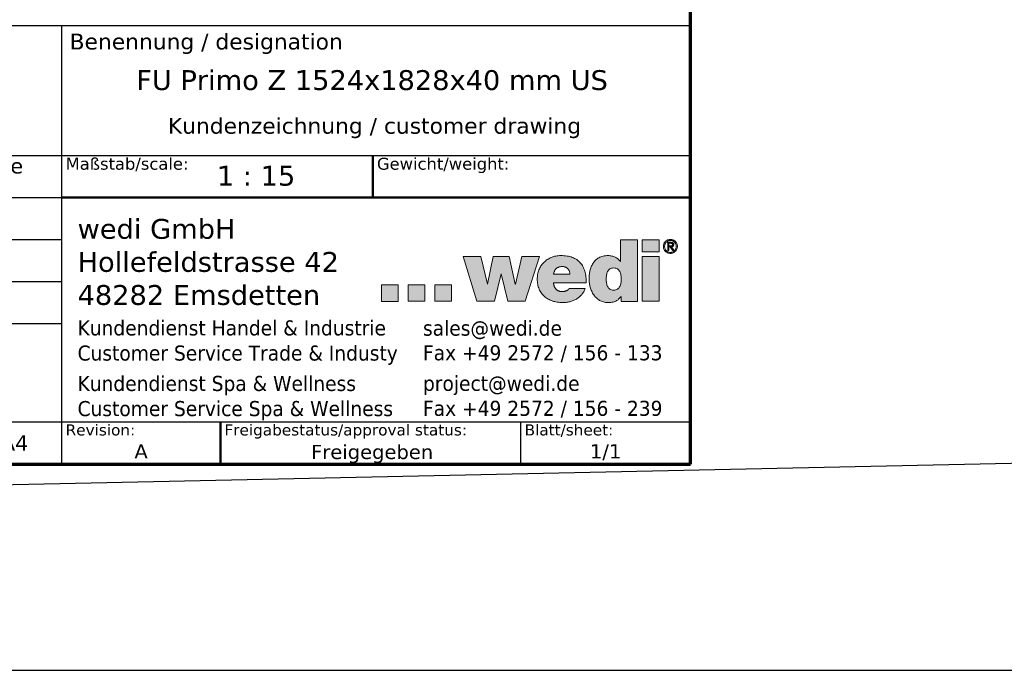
# Model space of a CAD drawing. Header units: millimetres. Extents: x -13710 to 13710, y -300 to 4365.
# Tile 3 of 16: x 1793 to 3652, y -300 to 930. Entities that reach past the tile are written whole.
import ezdxf
from ezdxf.enums import TextEntityAlignment as Align

# ---------------------------------------------------------------- set-up
doc = ezdxf.new("R2010")
doc.units = ezdxf.units.MM
doc.header["$LTSCALE"] = 15
doc.layers.get('0').update_dxf_attribs({"lineweight": 25})
for name, color, linetype, lineweight in [('AM_BOR', 7, 'Continuous', 25), ('Ebene 1', 7, 'Continuous', 25), ('Rahmen (ISO)', 7, 'Continuous', 70), ('Schraffur (ISO)', 7, 'Continuous', 18), ('Titel (ISO)', 7, 'Continuous', 50)]:
    doc.layers.add(name, color=color, linetype=linetype, lineweight=lineweight)
doc.styles.add('Notiztext 3.5', font='verdana.ttf')
doc.styles.add('Pfeiltext', font='verdana.ttf')
doc.styles.get("Standard").update_dxf_attribs({"font": 'verdana.ttf'})
doc.styles.add('Textstil26', font='verdana.ttf')
doc.styles.add('Textstil27', font='verdana.ttf')
doc.styles.add('Textstil29', font='verdana.ttf')
doc.styles.add('Textstil30', font='verdana.ttf')
doc.styles.add('Textstil32', font='verdana.ttf', dxfattribs={"width": 0.8})
doc.styles.add('Textstil69', font='verdana.ttf')
doc.styles.add('Textstil76', font='verdana.ttf')
doc.styles.add('Textstil77', font='verdana.ttf')

# ---------------------------------------------------------------- blocks, each defined once
blk = doc.blocks.new('Ränder wedi_Zeichnungsrahmen')
at = {"layer": 'Rahmen (ISO)'}
for p, q in [((204, 6), (204, 291)), ((20, 6), (204, 6))]:
    blk.add_line(p, q, dxfattribs=at)
blk = doc.blocks.new('Schriftfelder wedi Standard - Inch_Zoll ohne Toleranz')
at = {"layer": 'Schraffur (ISO)'}
h = blk.add_hatch(color=256, dxfattribs=at)
edge = h.paths.add_edge_path(flags=0)
edge.add_spline(control_points=[(-14.53, 20.67), (-14.44, 20.67), (-14.27, 20.69), (-14.05, 20.78), (-13.88, 20.93), (-13.76, 21.12), (-13.67, 21.33), (-13.6, 21.65), (-13.57, 22.07), (-13.6, 22.48), (-13.67, 22.8), (-13.76, 23.01), (-13.88, 23.2), (-14.05, 23.35), (-14.27, 23.44), (-14.53, 23.47), (-14.78, 23.44), (-15, 23.35), (-15.17, 23.2), (-15.3, 23.01), (-15.38, 22.8), (-15.45, 22.48), (-15.48, 22.07), (-15.45, 21.65), (-15.38, 21.33), (-15.3, 21.12), (-15.17, 20.93), (-15, 20.78), (-14.78, 20.69), (-14.61, 20.67), (-14.53, 20.67)], knot_values=[0, 0, 0, 0, 0.034699, 0.064914, 0.09345, 0.122379, 0.152717, 0.184596, 0.250776, 0.316162, 0.347791, 0.377961, 0.406791, 0.435283, 0.465485, 0.500184, 0.534837, 0.564994, 0.593447, 0.62225, 0.652404, 0.684024, 0.749407, 0.815585, 0.847456, 0.877777, 0.906678, 0.935176, 0.965345, 1, 1, 1, 1], degree=3, periodic=0)
edge = h.paths.add_edge_path()
edge.add_line((-13.66, 27), (-13.66, 24.26))
edge.add_line((-13.66, 24.26), (-13.68, 24.26))
edge.add_spline(control_points=[(-13.68, 24.26), (-13.77, 24.37), (-13.95, 24.6), (-14.33, 24.84), (-14.76, 24.99), (-15.18, 25.03), (-15.55, 25.01), (-15.86, 24.96), (-16.14, 24.87), (-16.47, 24.72), (-16.82, 24.46), (-17.14, 24.06), (-17.37, 23.6), (-17.52, 23.11), (-17.6, 22.6), (-17.63, 22.08), (-17.6, 21.55), (-17.49, 21.03), (-17.31, 20.52), (-17.05, 20.06), (-16.72, 19.67), (-16.3, 19.35), (-15.9, 19.19), (-15.54, 19.12), (-15.23, 19.1), (-14.91, 19.12), (-14.6, 19.16), (-14.35, 19.24), (-14.08, 19.37), (-13.83, 19.58), (-13.68, 19.77), (-13.6, 19.87)], knot_values=[0, 0, 0, 0, 0.043155, 0.086739, 0.131645, 0.17854, 0.212404, 0.243573, 0.272592, 0.299996, 0.351779, 0.402206, 0.453011, 0.504581, 0.556321, 0.607002, 0.660443, 0.714379, 0.767879, 0.820311, 0.871582, 0.922422, 0.974633, 1.002175, 1.0312, 1.067419, 1.097992, 1.124095, 1.146867, 1.186159, 1.221249, 1.221249, 1.221249, 1.221249], degree=3, periodic=0)
edge.add_line((-13.6, 19.87), (-13.58, 19.87))
edge.add_line((-13.58, 19.87), (-13.58, 19.25))
edge.add_line((-13.58, 19.25), (-11.51, 19.25))
edge.add_line((-11.51, 19.25), (-11.51, 27))
edge.add_line((-11.51, 27), (-13.66, 27))
for points in [[(-10.93, 25.49), (-10.93, 27), (-8.78, 27), (-8.78, 25.49)], [(-33.5, 24.89), (-31.74, 19.26), (-29.54, 19.26), (-28.7, 22.72), (-28.68, 22.72), (-27.87, 19.26), (-25.66, 19.26), (-23.87, 24.89), (-26.11, 24.89), (-26.89, 21.41), (-26.93, 21.41), (-27.68, 24.89), (-29.69, 24.89), (-30.41, 21.41), (-30.43, 21.41), (-31.26, 24.89)], [(-10.93, 19.26), (-8.78, 19.26), (-8.78, 24.89), (-10.93, 24.89)], [(-41.68, 21.34), (-43.78, 21.34), (-43.78, 19.24), (-41.68, 19.24)], [(-38.32, 21.34), (-40.42, 21.34), (-40.42, 19.26), (-38.32, 19.26)], [(-34.96, 21.34), (-34.96, 19.26), (-37.06, 19.26), (-37.06, 21.34)]]:
    blk.add_hatch(color=256, dxfattribs=at).paths.add_polyline_path(points)
h = blk.add_hatch(color=256, dxfattribs=at)
edge = h.paths.add_edge_path(flags=0)
edge.add_spline(control_points=[(-8.06, 25.89), (-8.04, 25.84), (-7.99, 25.75), (-7.9, 25.64), (-7.8, 25.55), (-7.67, 25.48), (-7.53, 25.44), (-7.38, 25.42), (-7.23, 25.44), (-7.09, 25.48), (-6.97, 25.55), (-6.86, 25.64), (-6.77, 25.75), (-6.71, 25.89), (-6.66, 26.03), (-6.65, 26.19), (-6.66, 26.34), (-6.71, 26.48), (-6.77, 26.61), (-6.86, 26.72), (-6.97, 26.81), (-7.1, 26.88), (-7.23, 26.93), (-7.38, 26.94), (-7.53, 26.93), (-7.67, 26.88), (-7.8, 26.81), (-7.9, 26.72), (-7.99, 26.61), (-8.06, 26.48), (-8.1, 26.34), (-8.12, 26.19), (-8.1, 26.03), (-8.07, 25.93), (-8.06, 25.89)], knot_values=[-1, -1, -1, -1, -0.968769, -0.938514, -0.908528, -0.877859, -0.846824, -0.81451, -0.782845, -0.751665, -0.721347, -0.691382, -0.661076, -0.630076, -0.597827, -0.563882, -0.531049, -0.499298, -0.468506, -0.438444, -0.408565, -0.3784, -0.347161, -0.315526, -0.283241, -0.252147, -0.221629, -0.19173, -0.161719, -0.130694, -0.098997, -0.066153, -0.032195, 0, 0, 0, 0], degree=3, periodic=0)
edge = h.paths.add_edge_path()
edge.add_spline(control_points=[(-8.2, 26.53), (-8.22, 26.48), (-8.26, 26.37), (-8.28, 26.19), (-8.26, 26), (-8.21, 25.83), (-8.12, 25.68), (-8.01, 25.55), (-7.88, 25.44), (-7.73, 25.36), (-7.56, 25.31), (-7.38, 25.29), (-7.2, 25.31), (-7.04, 25.36), (-6.89, 25.44), (-6.75, 25.55), (-6.64, 25.68), (-6.56, 25.83), (-6.51, 26), (-6.49, 26.19), (-6.51, 26.37), (-6.56, 26.53), (-6.64, 26.69), (-6.75, 26.82), (-6.89, 26.92), (-7.04, 27), (-7.2, 27.05), (-7.38, 27.07), (-7.56, 27.05), (-7.73, 27), (-7.88, 26.92), (-8.01, 26.82), (-8.12, 26.69), (-8.18, 26.59), (-8.2, 26.53)], knot_values=[0, 0, 0, 0, 0.031498, 0.063871, 0.097255, 0.129121, 0.16021, 0.19058, 0.221045, 0.251572, 0.283155, 0.315097, 0.34707, 0.378466, 0.408835, 0.43896, 0.469377, 0.500279, 0.532169, 0.565531, 0.597881, 0.629403, 0.660135, 0.690407, 0.720506, 0.750951, 0.782355, 0.814304, 0.846223, 0.877814, 0.908416, 0.938856, 0.96908, 1, 1, 1, 1], degree=3, periodic=0)
h = blk.add_hatch(color=256, dxfattribs=at)
edge = h.paths.add_edge_path(flags=0)
edge.add_spline(control_points=[(-7.4, 26.24), (-7.37, 26.24), (-7.33, 26.24), (-7.27, 26.25), (-7.23, 26.25), (-7.21, 26.27), (-7.18, 26.28), (-7.16, 26.3), (-7.14, 26.32), (-7.13, 26.35), (-7.13, 26.39), (-7.13, 26.42), (-7.13, 26.45), (-7.14, 26.48), (-7.15, 26.5), (-7.17, 26.52), (-7.19, 26.54), (-7.22, 26.55), (-7.26, 26.56), (-7.31, 26.57), (-7.34, 26.57), (-7.36, 26.57), (-7.37, 26.57), (-7.4, 26.57), (-7.44, 26.57), (-7.49, 26.57), (-7.53, 26.57), (-7.55, 26.57), (-7.56, 26.57), (-7.57, 26.57), (-7.56, 26.55), (-7.57, 26.53), (-7.57, 26.49), (-7.57, 26.43), (-7.57, 26.36), (-7.57, 26.31), (-7.57, 26.28), (-7.56, 26.26), (-7.57, 26.24), (-7.56, 26.24), (-7.55, 26.24), (-7.51, 26.24), (-7.46, 26.24), (-7.42, 26.24), (-7.4, 26.24), (-7.4, 26.24), (-7.4, 26.24)], knot_values=[-1, -1, -1, -1, -0.950287, -0.902175, -0.881324, -0.861242, -0.841051, -0.820798, -0.800643, -0.77928, -0.753999, -0.726464, -0.703741, -0.683998, -0.665669, -0.648191, -0.630877, -0.612858, -0.575671, -0.535024, -0.514517, -0.506166, -0.497845, -0.484984, -0.450288, -0.411369, -0.377517, -0.365396, -0.358025, -0.356271, -0.348826, -0.333239, -0.311301, -0.255536, -0.195862, -0.169038, -0.146611, -0.130372, -0.122114, -0.120862, -0.115361, -0.09364, -0.033314, -0.009567, -0.002546, 0, 0, 0, 0], degree=3, periodic=0)
edge = h.paths.add_edge_path()
edge.add_spline(control_points=[(-7.33, 26.7), (-7.33, 26.7), (-7.34, 26.7), (-7.38, 26.7), (-7.49, 26.7), (-7.61, 26.7), (-7.69, 26.7), (-7.72, 26.7), (-7.74, 26.69), (-7.72, 26.64), (-7.73, 26.56), (-7.72, 26.4), (-7.73, 26.18), (-7.72, 25.96), (-7.73, 25.8), (-7.72, 25.73), (-7.73, 25.68), (-7.72, 25.66), (-7.68, 25.68), (-7.63, 25.66), (-7.59, 25.67), (-7.56, 25.66), (-7.57, 25.69), (-7.56, 25.73), (-7.57, 25.82), (-7.56, 25.93), (-7.57, 26.02), (-7.56, 26.07), (-7.57, 26.1), (-7.55, 26.12), (-7.52, 26.11), (-7.48, 26.11), (-7.44, 26.11), (-7.41, 26.11), (-7.39, 26.1), (-7.38, 26.07), (-7.34, 26.02), (-7.28, 25.93), (-7.21, 25.82), (-7.16, 25.73), (-7.12, 25.69), (-7.12, 25.66), (-7.09, 25.67), (-7.04, 25.66), (-7, 25.68), (-6.95, 25.66), (-6.94, 25.67), (-6.97, 25.69), (-6.98, 25.73), (-7.03, 25.8), (-7.09, 25.9), (-7.15, 25.99), (-7.2, 26.06), (-7.21, 26.1), (-7.24, 26.12), (-7.21, 26.13), (-7.17, 26.13), (-7.11, 26.16), (-7.04, 26.2), (-6.99, 26.26), (-6.97, 26.34), (-6.96, 26.44), (-6.98, 26.53), (-7.03, 26.61), (-7.11, 26.66), (-7.21, 26.69), (-7.29, 26.7), (-7.33, 26.7)], knot_values=[0, 0, 0, 0, 0.002245, 0.008381, 0.028737, 0.076631, 0.084863, 0.089802, 0.091023, 0.100424, 0.119095, 0.14472, 0.207559, 0.270398, 0.296023, 0.314694, 0.324094, 0.324881, 0.330158, 0.349348, 0.357504, 0.360862, 0.363355, 0.37017, 0.392777, 0.420703, 0.445969, 0.455111, 0.460597, 0.462607, 0.46991, 0.48027, 0.49063, 0.497933, 0.500569, 0.507069, 0.517903, 0.547843, 0.580935, 0.607723, 0.615799, 0.618754, 0.622345, 0.631066, 0.651586, 0.657229, 0.657615, 0.662568, 0.672404, 0.685905, 0.71901, 0.752116, 0.765617, 0.775453, 0.780406, 0.783475, 0.792867, 0.810732, 0.827868, 0.845154, 0.864227, 0.887328, 0.909172, 0.928704, 0.948581, 0.97168, 1, 1, 1, 1], degree=3, periodic=0)
h = blk.add_hatch(color=256, dxfattribs=at)
edge = h.paths.add_edge_path(flags=0)
edge.add_spline(control_points=[(-20.98, 23.64), (-20.93, 23.64), (-20.83, 23.64), (-20.69, 23.61), (-20.56, 23.55), (-20.44, 23.49), (-20.33, 23.4), (-20.24, 23.3), (-20.17, 23.19), (-20.1, 23.07), (-20.07, 22.94), (-20.04, 22.81), (-20.05, 22.75), (-20.03, 22.7), (-20.05, 22.7), (-20.08, 22.7), (-20.13, 22.7), (-20.21, 22.7), (-20.34, 22.7), (-20.53, 22.7), (-20.79, 22.7), (-21.07, 22.7), (-21.34, 22.7), (-21.6, 22.7), (-21.79, 22.7), (-21.92, 22.7), (-22, 22.7), (-22.05, 22.7), (-22.08, 22.7), (-22.09, 22.7), (-22.09, 22.71), (-22.09, 22.75), (-22.06, 22.84), (-22.03, 22.96), (-21.97, 23.1), (-21.9, 23.23), (-21.81, 23.34), (-21.71, 23.43), (-21.59, 23.51), (-21.46, 23.57), (-21.31, 23.61), (-21.15, 23.64), (-21.04, 23.64), (-20.98, 23.64)], knot_values=[-1, -1, -1, -1, -0.970522, -0.942344, -0.915116, -0.888531, -0.86232, -0.836254, -0.810128, -0.783754, -0.756945, -0.729507, -0.715477, -0.710748, -0.709678, -0.703909, -0.693711, -0.679576, -0.661996, -0.618469, -0.567069, -0.511731, -0.456394, -0.404994, -0.361467, -0.343887, -0.329752, -0.319554, -0.313785, -0.312715, -0.311324, -0.307144, -0.290779, -0.259629, -0.230295, -0.20237, -0.17536, -0.148701, -0.121787, -0.094005, -0.064779, -0.033592, 0, 0, 0, 0], degree=3, periodic=0)
edge = h.paths.add_edge_path()
edge.add_line((-17.98, 21.58), (-22.1, 21.58))
edge.add_spline(control_points=[(-22.1, 21.58), (-22.1, 21.54), (-22.09, 21.46), (-22.07, 21.35), (-22.04, 21.24), (-22, 21.14), (-21.96, 21.04), (-21.91, 20.95), (-21.85, 20.87), (-21.79, 20.79), (-21.71, 20.72), (-21.63, 20.66), (-21.55, 20.61), (-21.45, 20.56), (-21.35, 20.53), (-21.24, 20.5), (-21.13, 20.49), (-21.05, 20.49), (-21, 20.49)], knot_values=[0, 0, 0, 0, 0.011871, 0.023383, 0.034556, 0.045416, 0.055995, 0.066338, 0.076497, 0.086536, 0.096528, 0.106556, 0.116711, 0.12709, 0.137793, 0.148921, 0.160571, 0.172839, 0.172839, 0.172839, 0.172839], degree=3, periodic=0)
edge.add_spline(control_points=[(-21, 20.49), (-20.98, 20.49), (-20.94, 20.49), (-20.87, 20.49), (-20.81, 20.5), (-20.74, 20.51), (-20.68, 20.52), (-20.61, 20.54), (-20.55, 20.56), (-20.49, 20.58), (-20.43, 20.61), (-20.37, 20.64), (-20.32, 20.67), (-20.27, 20.71), (-20.22, 20.75), (-20.18, 20.79), (-20.14, 20.84), (-20.12, 20.87), (-20.11, 20.89)], knot_values=[0, 0, 0, 0, 0.006559, 0.013169, 0.01981, 0.026462, 0.033107, 0.039727, 0.046304, 0.052825, 0.059279, 0.065656, 0.071951, 0.078166, 0.084304, 0.090378, 0.096407, 0.102416, 0.102416, 0.102416, 0.102416], degree=3, periodic=0)
edge.add_line((-20.11, 20.89), (-18.1, 20.89))
edge.add_spline(control_points=[(-18.1, 20.89), (-18.16, 20.74), (-18.27, 20.46), (-18.54, 20.09), (-18.86, 19.78), (-19.22, 19.53), (-19.63, 19.34), (-20.06, 19.2), (-20.52, 19.12), (-21.05, 19.09), (-21.64, 19.14), (-22.25, 19.28), (-22.79, 19.52), (-23.26, 19.86), (-23.65, 20.28), (-23.94, 20.8), (-24.12, 21.4), (-24.17, 22.03), (-24.12, 22.64), (-23.96, 23.21), (-23.7, 23.72), (-23.35, 24.16), (-22.91, 24.53), (-22.39, 24.81), (-21.81, 24.99), (-21.13, 25.04), (-20.43, 24.99), (-19.75, 24.82), (-19.18, 24.54), (-18.72, 24.14), (-18.37, 23.63), (-18.14, 23.03), (-18, 22.33), (-17.99, 21.84), (-17.98, 21.58)], knot_values=[0, 0, 0, 0, 0.046845, 0.091634, 0.135518, 0.17939, 0.223861, 0.269282, 0.315783, 0.363338, 0.42883, 0.490658, 0.549548, 0.606552, 0.663102, 0.721003, 0.78232, 0.849198, 0.909267, 0.967289, 1.024005, 1.080171, 1.136634, 1.194396, 1.254659, 1.318825, 1.396987, 1.465551, 1.527499, 1.586411, 1.646022, 1.709592, 1.779523, 1.85736, 1.85736, 1.85736, 1.85736], degree=3, periodic=0)
at = {"layer": 'AM_BOR', "color": 7}
for p, q in [((-4.84, 54), (-188.84, 54)), ((-84.04, 54), (-84.04, -1.25)), ((-4.84, -1.25), (-4.84, 54)), ((-188.84, 37.65), (-4.84, 37.65)), ((-130.14, 4.05), (-4.84, 4.05)), ((-26.24, 4.05), (-26.24, -1.25)), ((-188.84, -1.25), (-4.84, -1.25))]:
    blk.add_line(p, q, dxfattribs=at)
at = {"layer": 'AM_BOR'}
for p, q in [((-130.14, 32.35), (-84.04, 32.35)), ((-130.14, 27.05), (-84.04, 27.05)), ((-130.14, 21.75), (-84.04, 21.75)), ((-130.14, 16.45), (-84.04, 16.45))]:
    blk.add_line(p, q, dxfattribs=at)
at = {"layer": 'Ebene 1', "lineweight": 5}
for p, q in [((-10.93, 25.49), (-10.93, 27)), ((-10.93, 27), (-8.78, 27)), ((-8.78, 27), (-8.78, 25.49)), ((-31.74, 19.26), (-33.5, 24.89)), ((-33.5, 24.89), (-31.26, 24.89)), ((-31.26, 24.89), (-30.43, 21.41)), ((-30.41, 21.41), (-29.69, 24.89)), ((-29.69, 24.89), (-27.68, 24.89)), ((-27.68, 24.89), (-26.93, 21.41)), ((-26.89, 21.41), (-26.11, 24.89)), ((-26.11, 24.89), (-23.87, 24.89)), ((-23.87, 24.89), (-25.66, 19.26)), ((-8.78, 25.49), (-10.93, 25.49)), ((-10.93, 19.26), (-10.93, 24.89)), ((-10.93, 24.89), (-8.78, 24.89)), ((-8.78, 24.89), (-8.78, 19.26)), ((-28.7, 22.72), (-29.54, 19.26)), ((-28.68, 22.72), (-28.7, 22.72)), ((-27.87, 19.26), (-28.68, 22.72)), ((-41.68, 21.34), (-43.78, 21.34)), ((-43.78, 21.34), (-43.78, 19.24)), ((-41.68, 19.24), (-41.68, 21.34)), ((-38.32, 21.34), (-40.42, 21.34)), ((-40.42, 21.34), (-40.42, 19.26)), ((-38.32, 19.26), (-38.32, 21.34)), ((-37.06, 21.34), (-37.06, 19.26)), ((-34.96, 21.34), (-37.06, 21.34)), ((-34.96, 19.26), (-34.96, 21.34)), ((-30.43, 21.41), (-30.41, 21.41)), ((-26.93, 21.41), (-26.89, 21.41)), ((-43.78, 19.24), (-41.68, 19.24)), ((-40.42, 19.26), (-38.32, 19.26)), ((-37.06, 19.26), (-34.96, 19.26)), ((-29.54, 19.26), (-31.74, 19.26)), ((-25.66, 19.26), (-27.87, 19.26)), ((-8.78, 19.26), (-10.93, 19.26))]:
    blk.add_line(p, q, dxfattribs=at)
for points, knots in [([(-13.66, 27), (-13.66, 27), (-13.66, 26.99), (-13.66, 26.96), (-13.66, 26.93), (-13.66, 26.88), (-13.66, 26.82), (-13.66, 26.74), (-13.66, 26.66), (-13.66, 26.53), (-13.66, 26.36), (-13.66, 26.04), (-13.66, 25.63), (-13.66, 25.22), (-13.66, 24.9), (-13.66, 24.73), (-13.66, 24.6), (-13.66, 24.52), (-13.66, 24.44), (-13.66, 24.38), (-13.66, 24.33), (-13.66, 24.3), (-13.66, 24.27), (-13.66, 24.26), (-13.66, 24.26)], [0, 0, 0, 0, 0.000785, 0.0030733, 0.0067645, 0.0117586, 0.0179552, 0.0252542, 0.0335554, 0.0427585, 0.0634696, 0.0865859, 0.1368271, 0.1870683, 0.2101846, 0.2308957, 0.2400988, 0.2484, 0.255699, 0.2618956, 0.2668896, 0.2705809, 0.2728692, 0.2736542, 0.2736542, 0.2736542, 0.2736542]), ([(-11.51, 27), (-11.51, 27), (-11.52, 27), (-11.54, 27), (-11.57, 27), (-11.6, 27), (-11.65, 27), (-11.71, 27), (-11.77, 27), (-11.87, 27), (-12.01, 27), (-12.26, 27), (-12.58, 27), (-12.91, 27), (-13.15, 27), (-13.29, 27), (-13.39, 27), (-13.46, 27), (-13.51, 27), (-13.56, 27), (-13.6, 27), (-13.63, 27), (-13.65, 27), (-13.65, 27), (-13.66, 27)], [0, 0, 0, 0, 0.0006161, 0.0024119, 0.0053087, 0.009228, 0.014091, 0.0198192, 0.0263339, 0.0335564, 0.0498102, 0.0679516, 0.1073803, 0.146809, 0.1649504, 0.1812043, 0.1884268, 0.1949414, 0.2006696, 0.2055327, 0.2094519, 0.2123488, 0.2141446, 0.2147606, 0.2147606, 0.2147606, 0.2147606]), ([(-11.51, 19.25), (-11.51, 19.25), (-11.51, 19.28), (-11.51, 19.35), (-11.51, 19.45), (-11.51, 19.59), (-11.51, 19.77), (-11.51, 19.97), (-11.51, 20.21), (-11.51, 20.57), (-11.51, 21.07), (-11.51, 21.96), (-11.51, 23.12), (-11.51, 24.29), (-11.51, 25.18), (-11.51, 25.68), (-11.51, 26.04), (-11.51, 26.27), (-11.51, 26.48), (-11.51, 26.65), (-11.51, 26.79), (-11.51, 26.9), (-11.51, 26.96), (-11.51, 26.99), (-11.51, 27)], [0, 0, 0, 0, 0.0022235, 0.0087046, 0.0191597, 0.0333047, 0.050856, 0.0715295, 0.0950415, 0.1211081, 0.1797699, 0.2452439, 0.387546, 0.529848, 0.5953221, 0.6539839, 0.6800505, 0.7035625, 0.724236, 0.7417873, 0.7559323, 0.7663873, 0.7728685, 0.775092, 0.775092, 0.775092, 0.775092]), ([(-8.2, 26.53), (-8.18, 26.59), (-8.12, 26.69), (-8.01, 26.82), (-7.88, 26.92), (-7.73, 27), (-7.56, 27.05), (-7.38, 27.07), (-7.2, 27.05), (-7.04, 27), (-6.89, 26.92), (-6.75, 26.82), (-6.64, 26.69), (-6.56, 26.53), (-6.51, 26.37), (-6.49, 26.19), (-6.51, 26), (-6.56, 25.83), (-6.64, 25.68), (-6.75, 25.55), (-6.89, 25.44), (-7.04, 25.36), (-7.2, 25.31), (-7.38, 25.29), (-7.56, 25.31), (-7.73, 25.36), (-7.88, 25.44), (-8.01, 25.55), (-8.12, 25.68), (-8.21, 25.83), (-8.26, 26), (-8.28, 26.19), (-8.26, 26.37), (-8.22, 26.48), (-8.2, 26.53)], [0, 0, 0, 0, 0.03092, 0.061144, 0.091584, 0.122186, 0.153777, 0.185696, 0.217645, 0.249049, 0.279494, 0.309593, 0.339865, 0.370597, 0.402119, 0.434469, 0.467831, 0.499721, 0.530623, 0.56104, 0.591165, 0.621534, 0.65293, 0.684903, 0.716845, 0.748428, 0.778955, 0.80942, 0.83979, 0.870879, 0.902745, 0.936129, 0.968502, 1, 1, 1, 1]), ([(-8.06, 25.89), (-8.04, 25.84), (-7.99, 25.75), (-7.9, 25.64), (-7.8, 25.55), (-7.67, 25.48), (-7.53, 25.44), (-7.38, 25.42), (-7.23, 25.44), (-7.09, 25.48), (-6.97, 25.55), (-6.86, 25.64), (-6.77, 25.75), (-6.71, 25.89), (-6.66, 26.03), (-6.65, 26.19), (-6.66, 26.34), (-6.71, 26.48), (-6.77, 26.61), (-6.86, 26.72), (-6.97, 26.81), (-7.1, 26.88), (-7.23, 26.93), (-7.38, 26.94), (-7.53, 26.93), (-7.67, 26.88), (-7.8, 26.81), (-7.9, 26.72), (-7.99, 26.61), (-8.06, 26.48), (-8.1, 26.34), (-8.12, 26.19), (-8.1, 26.03), (-8.07, 25.93), (-8.06, 25.89)], [0, 0, 0, 0, 0.031231, 0.061486, 0.091472, 0.122141, 0.153176, 0.18549, 0.217155, 0.248335, 0.278653, 0.308618, 0.338924, 0.369924, 0.402173, 0.436118, 0.468951, 0.500702, 0.531494, 0.561556, 0.591435, 0.6216, 0.652839, 0.684474, 0.716759, 0.747853, 0.778371, 0.80827, 0.838281, 0.869306, 0.901003, 0.933847, 0.967805, 1, 1, 1, 1]), ([(-7.33, 26.7), (-7.29, 26.7), (-7.21, 26.69), (-7.11, 26.66), (-7.03, 26.61), (-6.98, 26.53), (-6.96, 26.44), (-6.97, 26.34), (-6.99, 26.26), (-7.04, 26.2), (-7.11, 26.16), (-7.17, 26.13), (-7.21, 26.13), (-7.24, 26.12), (-7.21, 26.1), (-7.2, 26.06), (-7.15, 25.99), (-7.09, 25.9), (-7.03, 25.8), (-6.98, 25.73), (-6.97, 25.69), (-6.94, 25.67), (-6.95, 25.66), (-7, 25.68), (-7.04, 25.66), (-7.09, 25.67), (-7.12, 25.66), (-7.12, 25.69), (-7.16, 25.73), (-7.21, 25.82), (-7.28, 25.93), (-7.34, 26.02), (-7.38, 26.07), (-7.39, 26.1), (-7.41, 26.11), (-7.44, 26.11), (-7.48, 26.11), (-7.52, 26.11), (-7.55, 26.12), (-7.57, 26.1), (-7.56, 26.07), (-7.57, 26.02), (-7.56, 25.93), (-7.57, 25.82), (-7.56, 25.73), (-7.57, 25.69), (-7.56, 25.66), (-7.59, 25.67), (-7.63, 25.66), (-7.68, 25.68), (-7.72, 25.66), (-7.73, 25.68), (-7.72, 25.73), (-7.73, 25.8), (-7.72, 25.96), (-7.73, 26.18), (-7.72, 26.4), (-7.73, 26.56), (-7.72, 26.64), (-7.74, 26.69), (-7.72, 26.7), (-7.69, 26.7), (-7.61, 26.7), (-7.49, 26.7), (-7.38, 26.7), (-7.34, 26.7), (-7.33, 26.7), (-7.33, 26.7)], [0, 0, 0, 0, 0.02832, 0.051419, 0.071296, 0.090828, 0.112672, 0.135773, 0.154846, 0.172132, 0.189268, 0.207133, 0.216525, 0.219594, 0.224547, 0.234383, 0.247884, 0.28099, 0.314095, 0.327596, 0.337432, 0.342385, 0.342771, 0.348414, 0.368934, 0.377655, 0.381246, 0.384201, 0.392277, 0.419065, 0.452157, 0.482097, 0.492931, 0.499431, 0.502067, 0.50937, 0.51973, 0.53009, 0.537393, 0.539403, 0.544889, 0.554031, 0.579297, 0.607223, 0.62983, 0.636645, 0.639138, 0.642496, 0.650652, 0.669842, 0.675119, 0.675906, 0.685306, 0.703977, 0.729602, 0.792441, 0.85528, 0.880905, 0.899576, 0.908977, 0.910198, 0.915137, 0.923369, 0.971263, 0.991619, 0.997755, 1, 1, 1, 1]), ([(-7.4, 26.24), (-7.37, 26.24), (-7.33, 26.24), (-7.27, 26.25), (-7.23, 26.25), (-7.21, 26.27), (-7.18, 26.28), (-7.16, 26.3), (-7.14, 26.32), (-7.13, 26.35), (-7.13, 26.39), (-7.13, 26.42), (-7.13, 26.45), (-7.14, 26.48), (-7.15, 26.5), (-7.17, 26.52), (-7.19, 26.54), (-7.22, 26.55), (-7.26, 26.56), (-7.31, 26.57), (-7.34, 26.57), (-7.36, 26.57), (-7.37, 26.57), (-7.4, 26.57), (-7.44, 26.57), (-7.49, 26.57), (-7.53, 26.57), (-7.55, 26.57), (-7.56, 26.57), (-7.57, 26.57), (-7.56, 26.55), (-7.57, 26.53), (-7.57, 26.49), (-7.57, 26.43), (-7.57, 26.36), (-7.57, 26.31), (-7.57, 26.28), (-7.56, 26.26), (-7.57, 26.24), (-7.56, 26.24), (-7.55, 26.24), (-7.51, 26.24), (-7.46, 26.24), (-7.42, 26.24), (-7.4, 26.24), (-7.4, 26.24), (-7.4, 26.24)], [0, 0, 0, 0, 0.049713, 0.097825, 0.118676, 0.138758, 0.158949, 0.179202, 0.199357, 0.22072, 0.246001, 0.273536, 0.296259, 0.316002, 0.334331, 0.351809, 0.369123, 0.387142, 0.424329, 0.464976, 0.485483, 0.493834, 0.502155, 0.515016, 0.549712, 0.588631, 0.622483, 0.634604, 0.641975, 0.643729, 0.651174, 0.666761, 0.688699, 0.744464, 0.804138, 0.830962, 0.853389, 0.869628, 0.877886, 0.879138, 0.884639, 0.90636, 0.966686, 0.990433, 0.997454, 1, 1, 1, 1]), ([(-17.98, 21.58), (-17.99, 21.84), (-18, 22.33), (-18.14, 23.03), (-18.37, 23.63), (-18.72, 24.14), (-19.18, 24.54), (-19.75, 24.82), (-20.43, 24.99), (-21.13, 25.04), (-21.81, 24.99), (-22.39, 24.81), (-22.91, 24.53), (-23.35, 24.16), (-23.7, 23.72), (-23.96, 23.21), (-24.12, 22.64), (-24.17, 22.03), (-24.12, 21.4), (-23.94, 20.8), (-23.65, 20.28), (-23.26, 19.86), (-22.79, 19.52), (-22.25, 19.28), (-21.64, 19.14), (-21.05, 19.09), (-20.52, 19.12), (-20.06, 19.2), (-19.63, 19.34), (-19.22, 19.53), (-18.86, 19.78), (-18.54, 20.09), (-18.27, 20.46), (-18.16, 20.74), (-18.1, 20.89)], [0, 0, 0, 0, 0.077838, 0.147768, 0.211338, 0.270949, 0.329861, 0.391809, 0.460373, 0.538535, 0.602701, 0.662964, 0.720726, 0.777189, 0.833355, 0.890071, 0.948093, 1.008162, 1.075041, 1.136357, 1.194259, 1.250809, 1.307812, 1.366702, 1.42853, 1.494022, 1.541577, 1.588079, 1.633499, 1.67797, 1.721843, 1.765726, 1.810515, 1.85736, 1.85736, 1.85736, 1.85736]), ([(-13.68, 24.26), (-13.77, 24.37), (-13.95, 24.6), (-14.33, 24.84), (-14.76, 24.99), (-15.18, 25.03), (-15.55, 25.01), (-15.86, 24.96), (-16.14, 24.87), (-16.47, 24.72), (-16.82, 24.46), (-17.14, 24.06), (-17.37, 23.6), (-17.52, 23.11), (-17.6, 22.6), (-17.63, 22.08), (-17.6, 21.55), (-17.49, 21.03), (-17.31, 20.52), (-17.05, 20.06), (-16.72, 19.67), (-16.3, 19.35), (-15.9, 19.19), (-15.54, 19.12), (-15.23, 19.1), (-14.91, 19.12), (-14.6, 19.16), (-14.35, 19.24), (-14.08, 19.37), (-13.83, 19.58), (-13.68, 19.77), (-13.6, 19.87)], [0, 0, 0, 0, 0.043155, 0.086739, 0.131645, 0.17854, 0.212404, 0.243573, 0.272592, 0.299996, 0.351779, 0.402206, 0.453011, 0.504581, 0.556321, 0.607002, 0.660443, 0.714379, 0.767879, 0.820311, 0.871582, 0.922422, 0.974633, 1.002175, 1.0312, 1.067419, 1.097992, 1.124095, 1.146867, 1.186159, 1.221249, 1.221249, 1.221249, 1.221249]), ([(-20.98, 23.64), (-20.93, 23.64), (-20.83, 23.64), (-20.69, 23.61), (-20.56, 23.55), (-20.44, 23.49), (-20.33, 23.4), (-20.24, 23.3), (-20.17, 23.19), (-20.1, 23.07), (-20.07, 22.94), (-20.04, 22.81), (-20.05, 22.75), (-20.03, 22.7), (-20.05, 22.7), (-20.08, 22.7), (-20.13, 22.7), (-20.21, 22.7), (-20.34, 22.7), (-20.53, 22.7), (-20.79, 22.7), (-21.07, 22.7), (-21.34, 22.7), (-21.6, 22.7), (-21.79, 22.7), (-21.92, 22.7), (-22, 22.7), (-22.05, 22.7), (-22.08, 22.7), (-22.09, 22.7), (-22.09, 22.71), (-22.09, 22.75), (-22.06, 22.84), (-22.03, 22.96), (-21.97, 23.1), (-21.9, 23.23), (-21.81, 23.34), (-21.71, 23.43), (-21.59, 23.51), (-21.46, 23.57), (-21.31, 23.61), (-21.15, 23.64), (-21.04, 23.64), (-20.98, 23.64)], [0, 0, 0, 0, 0.029478, 0.057656, 0.084884, 0.111469, 0.13768, 0.163746, 0.189872, 0.216246, 0.243055, 0.270493, 0.284523, 0.289252, 0.290322, 0.296091, 0.306289, 0.320424, 0.338004, 0.381531, 0.432931, 0.488269, 0.543606, 0.595006, 0.638533, 0.656113, 0.670248, 0.680446, 0.686215, 0.687285, 0.688676, 0.692856, 0.709221, 0.740371, 0.769705, 0.79763, 0.82464, 0.851299, 0.878213, 0.905995, 0.935221, 0.966408, 1, 1, 1, 1]), ([(-13.66, 24.26), (-13.66, 24.26), (-13.66, 24.26), (-13.66, 24.26), (-13.66, 24.26), (-13.66, 24.26), (-13.66, 24.26), (-13.66, 24.26), (-13.66, 24.26), (-13.66, 24.26), (-13.66, 24.26), (-13.66, 24.26), (-13.67, 24.26), (-13.67, 24.26), (-13.67, 24.26), (-13.68, 24.26), (-13.68, 24.26), (-13.68, 24.26), (-13.68, 24.26), (-13.68, 24.26), (-13.68, 24.26), (-13.68, 24.26), (-13.68, 24.26), (-13.68, 24.26), (-13.68, 24.26)], [0, 0, 0, 0, 0.000006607, 0.000025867, 0.000056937, 0.000098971, 0.000151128, 0.000212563, 0.000282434, 0.000359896, 0.00053422, 0.000728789, 0.001151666, 0.001574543, 0.001769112, 0.001943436, 0.002020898, 0.002090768, 0.002152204, 0.00220436, 0.002246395, 0.002277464, 0.002296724, 0.002303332, 0.002303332, 0.002303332, 0.002303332]), ([(-14.53, 20.67), (-14.61, 20.67), (-14.78, 20.69), (-15, 20.78), (-15.17, 20.93), (-15.3, 21.12), (-15.38, 21.33), (-15.45, 21.65), (-15.48, 22.07), (-15.45, 22.48), (-15.38, 22.8), (-15.3, 23.01), (-15.17, 23.2), (-15, 23.35), (-14.78, 23.44), (-14.53, 23.47), (-14.27, 23.44), (-14.05, 23.35), (-13.88, 23.2), (-13.76, 23.01), (-13.67, 22.8), (-13.6, 22.48), (-13.57, 22.07), (-13.6, 21.65), (-13.67, 21.33), (-13.76, 21.12), (-13.88, 20.93), (-14.05, 20.78), (-14.27, 20.69), (-14.44, 20.67), (-14.53, 20.67)], [0, 0, 0, 0, 0.034655, 0.064824, 0.093322, 0.122223, 0.152544, 0.184415, 0.250593, 0.315976, 0.347596, 0.37775, 0.406553, 0.435006, 0.465163, 0.499816, 0.534515, 0.564717, 0.593209, 0.622039, 0.652209, 0.683838, 0.749224, 0.815404, 0.847283, 0.877621, 0.90655, 0.935086, 0.965301, 1, 1, 1, 1]), ([(-21, 20.49), (-21.05, 20.49), (-21.13, 20.49), (-21.24, 20.5), (-21.35, 20.53), (-21.45, 20.56), (-21.55, 20.61), (-21.63, 20.66), (-21.71, 20.72), (-21.79, 20.79), (-21.85, 20.87), (-21.91, 20.95), (-21.96, 21.04), (-22, 21.14), (-22.04, 21.24), (-22.07, 21.35), (-22.09, 21.46), (-22.1, 21.54), (-22.1, 21.58)], [0, 0, 0, 0, 0.0122685, 0.0239187, 0.035046, 0.0457491, 0.0561284, 0.0662838, 0.0763119, 0.0863037, 0.0963424, 0.1065015, 0.1168444, 0.127424, 0.1382833, 0.1494563, 0.1609687, 0.1728395, 0.1728395, 0.1728395, 0.1728395]), ([(-22.1, 21.58), (-22.1, 21.58), (-22.08, 21.58), (-22.05, 21.58), (-21.99, 21.58), (-21.92, 21.58), (-21.82, 21.58), (-21.72, 21.58), (-21.59, 21.58), (-21.4, 21.58), (-21.13, 21.58), (-20.66, 21.58), (-20.04, 21.58), (-19.42, 21.58), (-18.95, 21.58), (-18.68, 21.58), (-18.49, 21.58), (-18.36, 21.58), (-18.25, 21.58), (-18.16, 21.58), (-18.09, 21.58), (-18.03, 21.58), (-18, 21.58), (-17.98, 21.58), (-17.98, 21.58)], [0, 0, 0, 0, 0.0011827, 0.0046301, 0.0101912, 0.0177151, 0.0270508, 0.0380473, 0.0505536, 0.0644187, 0.0956215, 0.1304479, 0.2061398, 0.2818318, 0.3166582, 0.347861, 0.3617261, 0.3742324, 0.3852289, 0.3945645, 0.4020884, 0.4076496, 0.411097, 0.4122797, 0.4122797, 0.4122797, 0.4122797]), ([(-20.11, 20.89), (-20.12, 20.87), (-20.14, 20.84), (-20.18, 20.79), (-20.22, 20.75), (-20.27, 20.71), (-20.32, 20.67), (-20.37, 20.64), (-20.43, 20.61), (-20.49, 20.58), (-20.55, 20.56), (-20.61, 20.54), (-20.68, 20.52), (-20.74, 20.51), (-20.81, 20.5), (-20.87, 20.49), (-20.94, 20.49), (-20.98, 20.49), (-21, 20.49)], [0, 0, 0, 0, 0.006009, 0.0120374, 0.0181114, 0.0242499, 0.0304643, 0.0367601, 0.0431371, 0.0495905, 0.0561118, 0.0626893, 0.0693086, 0.0759535, 0.0826061, 0.0892473, 0.0958573, 0.1024158, 0.1024158, 0.1024158, 0.1024158]), ([(-18.1, 20.89), (-18.1, 20.89), (-18.11, 20.89), (-18.12, 20.89), (-18.15, 20.89), (-18.19, 20.89), (-18.23, 20.89), (-18.28, 20.89), (-18.35, 20.89), (-18.44, 20.89), (-18.57, 20.89), (-18.8, 20.89), (-19.1, 20.89), (-19.4, 20.89), (-19.63, 20.89), (-19.76, 20.89), (-19.86, 20.89), (-19.92, 20.89), (-19.97, 20.89), (-20.02, 20.89), (-20.05, 20.89), (-20.08, 20.89), (-20.1, 20.89), (-20.1, 20.89), (-20.11, 20.89)], [0, 0, 0, 0, 0.0005762, 0.0022556, 0.0049648, 0.0086302, 0.0131783, 0.0185354, 0.024628, 0.0313826, 0.0465836, 0.0635498, 0.1004244, 0.137299, 0.1542653, 0.1694662, 0.1762208, 0.1823135, 0.1876706, 0.1922186, 0.195884, 0.1985932, 0.2002727, 0.2008489, 0.2008489, 0.2008489, 0.2008489]), ([(-13.6, 19.87), (-13.6, 19.87), (-13.6, 19.87), (-13.6, 19.87), (-13.6, 19.87), (-13.6, 19.87), (-13.6, 19.87), (-13.6, 19.87), (-13.6, 19.87), (-13.6, 19.87), (-13.6, 19.87), (-13.6, 19.87), (-13.59, 19.87), (-13.59, 19.87), (-13.59, 19.87), (-13.59, 19.87), (-13.58, 19.87), (-13.58, 19.87), (-13.58, 19.87), (-13.58, 19.87), (-13.58, 19.87), (-13.58, 19.87), (-13.58, 19.87), (-13.58, 19.87), (-13.58, 19.87)], [0, 0, 0, 0, 0.00000644, 0.000025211, 0.000055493, 0.000096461, 0.000147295, 0.000207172, 0.000275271, 0.000350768, 0.000520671, 0.000710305, 0.001122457, 0.001534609, 0.001724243, 0.001894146, 0.001969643, 0.002037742, 0.002097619, 0.002148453, 0.002189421, 0.002219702, 0.002238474, 0.002244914, 0.002244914, 0.002244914, 0.002244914]), ([(-13.58, 19.87), (-13.58, 19.87), (-13.58, 19.86), (-13.58, 19.86), (-13.58, 19.85), (-13.58, 19.84), (-13.58, 19.82), (-13.58, 19.81), (-13.58, 19.79), (-13.58, 19.76), (-13.58, 19.72), (-13.58, 19.65), (-13.58, 19.56), (-13.58, 19.46), (-13.58, 19.39), (-13.58, 19.35), (-13.58, 19.32), (-13.58, 19.31), (-13.58, 19.29), (-13.58, 19.27), (-13.58, 19.26), (-13.58, 19.26), (-13.58, 19.25), (-13.58, 19.25), (-13.58, 19.25)], [0, 0, 0, 0, 0.00017749, 0.00069486, 0.00152945, 0.0026586, 0.00405965, 0.00570994, 0.00758682, 0.00966763, 0.01435039, 0.01957695, 0.03093642, 0.04229588, 0.04752244, 0.0522052, 0.05428601, 0.05616289, 0.05781318, 0.05921423, 0.06034338, 0.06117797, 0.06169534, 0.06187283, 0.06187283, 0.06187283, 0.06187283]), ([(-13.58, 19.25), (-13.58, 19.25), (-13.57, 19.25), (-13.55, 19.25), (-13.53, 19.25), (-13.49, 19.25), (-13.44, 19.25), (-13.39, 19.25), (-13.33, 19.25), (-13.23, 19.25), (-13.09, 19.25), (-12.86, 19.25), (-12.55, 19.25), (-12.23, 19.25), (-12, 19.25), (-11.86, 19.25), (-11.77, 19.25), (-11.7, 19.25), (-11.65, 19.25), (-11.6, 19.25), (-11.56, 19.25), (-11.54, 19.25), (-11.52, 19.25), (-11.51, 19.25), (-11.51, 19.25)], [0, 0, 0, 0, 0.0005946, 0.0023279, 0.0051239, 0.0089067, 0.0136004, 0.0191292, 0.025417, 0.032388, 0.0480759, 0.0655857, 0.1036416, 0.1416975, 0.1592072, 0.1748952, 0.1818662, 0.188154, 0.1936827, 0.1983765, 0.2021593, 0.2049553, 0.2066885, 0.2072832, 0.2072832, 0.2072832, 0.2072832])]:
    blk.add_open_spline(points, degree=3, knots=knots, dxfattribs=at)
at = {"layer": 'Titel (ISO)'}
for p, q in [((-44.84, 37.65), (-44.84, 32.34)), ((-84.04, 32.35), (-4.84, 32.35)), ((-64.04, 4.05), (-64.04, -1.25))]:
    blk.add_line(p, q, dxfattribs=at)
at = {"layer": 'AM_BOR', "color": 7, "style": 'Textstil29'}
blk.add_text('Benennung / designation', height=2, dxfattribs=at).set_placement((-83.04, 51))
at = {"layer": 'AM_BOR', "color": 7, "style": 'Textstil27'}
for s, p in [('Name', (-92.74, 36.32)), ('DIN A4', (-92.74, 1.4))]:
    blk.add_text(s, height=1.9, dxfattribs=at).set_placement(p, align=Align.MIDDLE_CENTER)
at = {"layer": 'AM_BOR', "color": 7}
for tag, p, height, style in [('Zeichnungsnummer_001', (-173.24, 49.43), 3, 'Textstil30'), ('Artikelnummer_001', (-145.06, 44.44), 2.49, 'Textstil69')]:
    blk.add_attdef(tag, p, '', height=height, dxfattribs=dict(at, style=style))
blk.add_attdef('TITEL_001', (-74.65, 45.9), '', height=2.5, dxfattribs=at)
at = {"layer": 'AM_BOR', "color": 7, "style": 'Textstil69'}
blk.add_attdef('PROJEKT', text='', height=2.49, dxfattribs=at).set_placement((-144.84, 41.98), align=Align.TOP_LEFT)
at = {"layer": 'AM_BOR', "color": 7, "style": 'Textstil32', "width": 0.8}
for tag, p in [('ERSTELLUNGSDATUM_001', (-115.15, 28.7)), ('KONSTRUKTEUR_001', (-94.01, 28.67)), ('ERSTELLUNGSDATUM_001', (-115.35, 23.55)), ('KONSTRUKTEUR_001', (-94.01, 23.37))]:
    blk.add_attdef(tag, p, '', height=2, dxfattribs=at)
for tag, p in [('KONTROLLDATUM', (-108.74, 19.1)), ('KONTROLLIERT_VON', (-92.74, 19.1))]:
    blk.add_attdef(tag, text='', height=2, dxfattribs=at).set_placement(p, align=Align.MIDDLE_CENTER)
at = {"layer": 'Titel (ISO)', "style": 'Notiztext 3.5'}
for s, insert, char_height, attachment_point in [('\\fVerdana|b0|i0;\\H1.5000;Maßstab/scale:', (-83.54, 37.35), 1.5, 1), ('\\fVerdana|b0|i0;\\H1.5000;Gewicht/weight:', (-44.34, 37.35), 1.5, 1), ('\\fVerdana|b0|i0;\\H1.4000;Revision:', (-83.54, 3.75), 1.4, 1), ('\\fVerdana|b0|i0;\\H1.4000;Freigabestatus/approval status:', (-63.54, 3.75), 1.4, 1), ('\\fVerdana|b0|i0;\\H1.4000;Blatt/sheet:', (-25.74, 3.75), 1.4, 1), ('\\fVerdana|b0|i0;\\H1.8000;1/1 ', (-15.54, 1.25), 1.8, 2)]:
    blk.add_mtext(s, dxfattribs=dict(at, insert=insert, char_height=char_height, attachment_point=attachment_point))
at = {"layer": 'Titel (ISO)', "color": 179, "true_color": 0x262659, "attachment_point": 4, "line_spacing_factor": 0.999579, "style": 'Pfeiltext'}
for s, insert, char_height, width in [('\\fVerdana|b0|i0;\\H2.5000;wedi GmbH\\P\\fVerdana|b0|i0;\\H2.5000;Hollefeldstrasse 42\\P\\fVerdana|b0|i0;\\H2.5000;48282 Emsdetten', (-82.04, 24.2), 2.5, 33.3063), ('\\fVerdana|b0|i0;\\W0.90;\\H1.9000;Kundendienst Handel & Industrie\\P\\fVerdana|b0|i0;\\W0.90;\\H1.9000;Customer Service Trade & Industy', (-82.04, 14.05), 1.9, 97.2876), ('\\fVerdana|b0|i0;\\W0.90;\\H1.9000;Kundendienst Spa & Wellness\\P\\fVerdana|b0|i0;\\W0.90;\\H1.9000;Customer Service Spa & Wellness', (-82.04, 7.05), 1.9, 97.2876)]:
    blk.add_mtext(s, dxfattribs=dict(at, insert=insert, char_height=char_height, width=width))
at = {"layer": 'Titel (ISO)', "color": 179, "true_color": 0x262659, "char_height": 1.9, "width": 97.2876, "attachment_point": 4, "style": 'Pfeiltext'}
for s, insert in [('\\fVerdana|b0|i0;\\W0.90;\\H1.9000;sales@wedi.de', (-38.54, 15.65)), ('\\fVerdana|b0|i0;\\W0.90;\\H1.9000;Fax +49 2572 / 156 - 133', (-38.54, 12.65)), ('\\fVerdana|b0|i0;\\W0.90;\\H1.9000;project@wedi.de', (-38.54, 8.65)), ('\\fVerdana|b0|i0;\\W0.90;\\H1.9000;Fax +49 2572 / 156 - 239', (-38.54, 5.65))]:
    blk.add_mtext(s, dxfattribs=dict(at, insert=insert))
at = {"layer": 'Titel (ISO)', "color": 7, "style": 'Pfeiltext'}
blk.add_attdef('BESCHREIBUNG_001', (-70.66, 40.38), '', height=2, dxfattribs=at)
at = {"layer": 'Titel (ISO)'}
for tag, p, height, style in [('Anfänglicher_Ansichtsmaßstab_001', (-64.5, 33.84), 2.5, 'Textstil26'), ('REVISIONSNUMMER_001', (-74.88, -0.54), 1.79, 'Textstil77'), ('STATUS_001', (-52.63, -0.63), 1.79, 'Textstil77')]:
    blk.add_attdef(tag, p, '', height=height, dxfattribs=dict(at, style=style))
at = {"layer": 'Titel (ISO)', "style": 'Textstil26'}
blk.add_attdef('<MASSE3;>', text='', height=2.5, dxfattribs=at).set_placement((-26.84, 36.35), align=Align.TOP_LEFT)
at = {"layer": 'Titel (ISO)', "style": 'Textstil76'}
for tag, p in [('MATERIAL', (-159.84, 35.35)), ('FIRMA', (-159.84, 24.75)), ('Bauvorhaben', (-159.84, 19.45))]:
    blk.add_attdef(tag, text='', height=1.89, dxfattribs=at).set_placement(p, align=Align.TOP_CENTER)

msp = doc.modelspace()

# ---------------------------------------------------------------- linework, layer by layer
for p, q in [((13519.3, 300), (1147.3, 37.5)), ((915, -300), (13710, -300))]:
    msp.add_line(p, q)

# ---------------------------------------------------------------- block references
at = {"xscale": 15, "yscale": 15, "zscale": 15}
msp.add_blockref('Ränder wedi_Zeichnungsrahmen', (0, 0), dxfattribs=at)
ref = msp.add_blockref('Schriftfelder wedi Standard - Inch_Zoll ohne Toleranz', (3132.53, 108.82), dxfattribs=dict(xscale=15, yscale=15, zscale=15))
ref.add_attrib('Anfänglicher_Ansichtsmaßstab_001', '1 : 15', (2165, 616.37), dxfattribs={"layer": 'Titel (ISO)', "height": 37.5, "style": 'Textstil26'})
ref.add_attrib('BESCHREIBUNG_001', 'Kundenzeichnung / customer drawing', (2072.57, 714.59), dxfattribs={"layer": 'Titel (ISO)', "color": 7, "height": 30, "style": 'Pfeiltext'})
ref.add_attrib('TITEL_001', 'FU Primo Z 1524x1828x40 mm US', (2012.75, 797.25), dxfattribs={"layer": 'AM_BOR', "color": 7, "height": 37.5})
ref.add_attrib('REVISIONSNUMMER_001', 'A', (2009.38, 100.65), dxfattribs={"layer": 'Titel (ISO)', "height": 26.85, "style": 'Textstil77'})
ref.add_attrib('STATUS_001', 'Freigegeben', (2343.04, 99.44), dxfattribs={"layer": 'Titel (ISO)', "height": 26.85, "style": 'Textstil77'})

doc.saveas('drawing.dxf')
